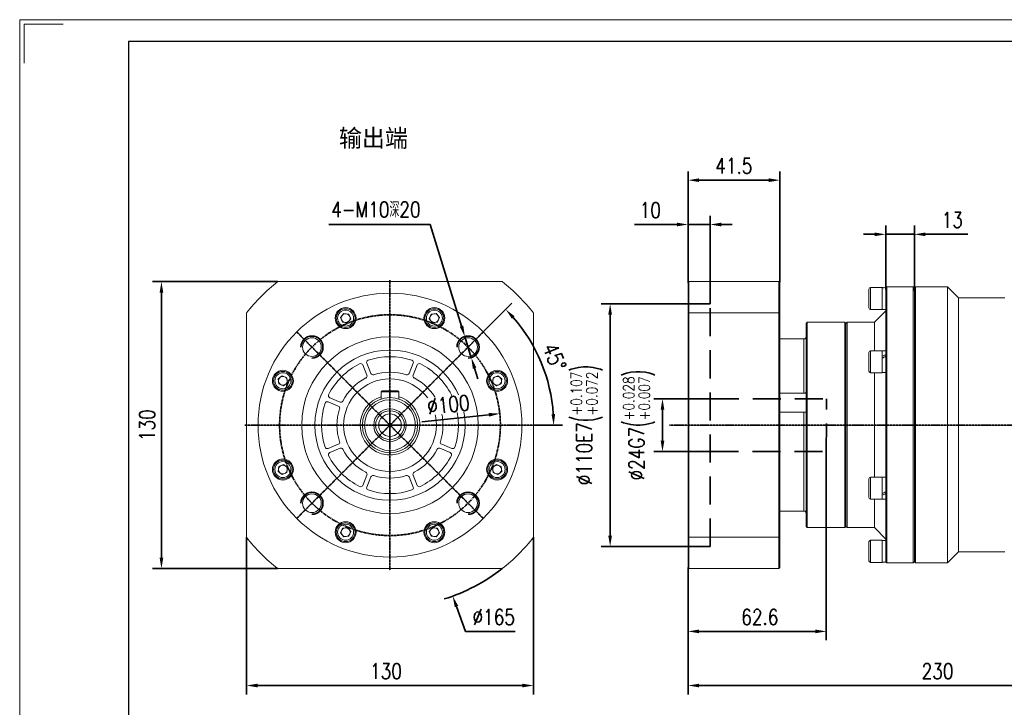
# Model space of a CAD drawing. Header units: millimetres. Extents: x 8091 to 8920, y -561 to 25.
# Tile 4 of 5: x 8091 to 8537, y -286 to 25. Entities that reach past the tile are written whole.
import ezdxf

# ---------------------------------------------------------------- set-up
doc = ezdxf.new("R2010")
doc.units = ezdxf.units.MM
doc.set_wipeout_variables(frame=1)
doc.header["$PDSIZE"] = -5
doc.linetypes.add('CENTER', pattern=[0.6, 0.375, -0.075, 0.075, -0.075])
doc.linetypes.add('DASHED', pattern=[19.05, 12.7, -6.35])
doc.layers.get('0').update_dxf_attribs({"lineweight": 18})
doc.layers.get('Defpoints').update_dxf_attribs({"lineweight": 18})
for name, color, linetype, lineweight in [('1轮廓实线层', 7, 'Continuous', 70), ('2细线层', 4, 'Continuous', 35), ('3中心线层', 1, 'CENTER', 35), ('4虚线层', 6, 'DASHED', 35), ('6文字层', 3, 'Continuous', 35), ('7标注层', 4, 'Continuous', 35), ('SLD-0', 7, 'Continuous', 18)]:
    doc.layers.add(name, color=color, linetype=linetype, lineweight=lineweight)
doc.styles.add('TH_GBDIM', font='romans.shx', dxfattribs={"width": 0.8, "bigfont": 'gbcbig.shx'})
doc.dimstyles.new('TH_GBDIM', dxfattribs={"dimscale": 2, "dimtxt": 3.5, "dimasz": 2.5, "dimexe": 2, "dimexo": 0, "dimgap": 1.5, "dimtad": 1, "dimdec": 1, "dimdsep": 46, "dimtxsty": 'TH_GBDIM', "dimcen": 2.5, "dimclrd": 130, "dimclre": 130, "dimclrt": 3, "dimadec": 0, "dimazin": 2, "dimtfac": 0.714286, "dimtdec": 1, "dimtmove": 0, "dimatfit": 3, "dimfxl": 1, "dimtzin": 0, "dimlwd": -1, "dimlwe": -1, "dimarcsym": 0})

# ---------------------------------------------------------------- blocks, each defined once
blk = doc.blocks.new('*D20')
at = {"layer": '7标注层', "color": 130}
for p, q in [((8231.32, -67.54), (8277.19, -67.54)), ((8277.19, -67.54), (8291.37, -113.52)), ((8295.79, -127.86), (8292.85, -118.3)), ((8297.27, -132.64), (8298.74, -137.41))]:
    blk.add_line(p, q, dxfattribs=at)
at = {"layer": '7标注层', "color": 130, "lineweight": 30}
for points in [[(8290.58, -113.77), (8292.17, -113.28), (8292.85, -118.3)], [(8298.06, -132.39), (8296.47, -132.88), (8295.79, -127.86)]]:
    blk.add_solid(points, dxfattribs=at)
at = {"layer": 'Defpoints', "color": 0, "lineweight": 30}
for p in [(8292.85, -118.3), (8295.79, -127.86)]:
    blk.add_point(p, dxfattribs=at)
at = {"layer": '7标注层', "color": 3, "insert": (8252.56, -60.77), "char_height": 7, "attachment_point": 5, "style": 'TH_GBDIM'}
blk.add_mtext('{4-M10深20}{}{}', dxfattribs=at)
blk = doc.blocks.new('*U10')
at = {"layer": '3中心线层'}
blk.add_line((-21.12, -21.12), (21.12, 21.12), dxfattribs=at)
blk = doc.blocks.new('*U9')
at = {"layer": '1轮廓实线层', "color": 0, "linetype": 'ByBlock', "lineweight": -2, "transparency": 16777216}
for p, rotation in [((55.93, 768.72), 90), ((55.93, 726.47), 180), ((98.18, 726.47), 270)]:
    blk.add_blockref('*U10', p, dxfattribs=dict(at, rotation=rotation))
blk.add_blockref('*U10', (98.18, 768.72), dxfattribs=at)
blk = doc.blocks.new('*D21')
at = {"layer": '7标注层', "color": 130}
for p, q in [((8301.21, -116.19), (8314.21, -103.19)), ((8324.71, -158.43), (8337.09, -158.43))]:
    blk.add_line(p, q, dxfattribs=at)
blk.add_arc((8258.96, -158.43), 74.13, 3.8654, 41.1346, dxfattribs=at)
at = {"layer": '7标注层', "color": 130, "lineweight": 30}
for points in [[(8315.4, -109.1), (8314.19, -110.24), (8311.38, -106.02)], [(8332.09, -153.47), (8333.76, -153.41), (8333.09, -158.43)]]:
    blk.add_solid(points, dxfattribs=at)
at = {"layer": 'Defpoints', "color": 0, "lineweight": 30}
for p in [(8301.21, -116.19), (8330.57, -139.25), (8193.21, -158.43), (8258.96, -158.43), (8324.71, -158.43)]:
    blk.add_point(p, dxfattribs=at)
at = {"layer": '7标注层', "color": 3, "insert": (8333.46, -127.58), "char_height": 7, "attachment_point": 5, "rotation": 292.5, "style": 'TH_GBDIM'}
blk.add_mtext('45%%d', dxfattribs=at)
blk = doc.blocks.new('*D22')
at = {"layer": '7标注层', "color": 130}
for p, q in [((8193.96, -209.24), (8193.96, -280.38)), ((8323.96, -209.24), (8323.96, -280.38)), ((8198.96, -276.38), (8318.96, -276.38))]:
    blk.add_line(p, q, dxfattribs=at)
at = {"layer": '7标注层', "color": 130, "lineweight": 30}
for points in [[(8198.96, -275.55), (8198.96, -277.21), (8193.96, -276.38)], [(8318.96, -277.21), (8318.96, -275.55), (8323.96, -276.38)]]:
    blk.add_solid(points, dxfattribs=at)
at = {"layer": 'Defpoints', "color": 0, "lineweight": 30}
for p in [(8193.96, -209.24), (8323.96, -209.24), (8323.96, -276.38)]:
    blk.add_point(p, dxfattribs=at)
at = {"layer": '7标注层', "color": 3, "insert": (8257.14, -269.88), "char_height": 7, "attachment_point": 5, "style": 'TH_GBDIM'}
blk.add_mtext('130', dxfattribs=at)
blk = doc.blocks.new('*D23')
at = {"layer": '7标注层', "color": 130}
for p, q in [((8208.16, -93.43), (8151.46, -93.43)), ((8155.46, -218.43), (8155.46, -98.43)), ((8208.16, -223.43), (8151.46, -223.43))]:
    blk.add_line(p, q, dxfattribs=at)
at = {"layer": '7标注层', "color": 130, "lineweight": 30}
for points in [[(8156.29, -98.43), (8154.62, -98.43), (8155.46, -93.43)], [(8154.62, -218.43), (8156.29, -218.43), (8155.46, -223.43)]]:
    blk.add_solid(points, dxfattribs=at)
at = {"layer": 'Defpoints', "color": 0, "lineweight": 30}
for p in [(8155.46, -93.43), (8208.16, -93.43), (8208.16, -223.43)]:
    blk.add_point(p, dxfattribs=at)
at = {"layer": '7标注层', "color": 3, "insert": (8148.96, -158.43), "char_height": 7, "attachment_point": 5, "rotation": 90, "style": 'TH_GBDIM'}
blk.add_mtext('130', dxfattribs=at)
blk = doc.blocks.new('*D24')
at = {"layer": '7标注层', "color": 130}
for p, q in [((8393.97, -103.43), (8354.67, -103.43)), ((8358.67, -108.43), (8358.67, -208.43)), ((8393.97, -213.43), (8354.67, -213.43))]:
    blk.add_line(p, q, dxfattribs=at)
at = {"layer": '7标注层', "color": 130, "lineweight": 30}
for points in [[(8359.5, -108.43), (8357.83, -108.43), (8358.67, -103.43)], [(8357.83, -208.43), (8359.5, -208.43), (8358.67, -213.43)]]:
    blk.add_solid(points, dxfattribs=at)
at = {"layer": 'Defpoints', "color": 0, "lineweight": 30}
for p in [(8393.97, -103.43), (8358.67, -213.43), (8393.97, -213.43)]:
    blk.add_point(p, dxfattribs=at)
at = {"layer": '7标注层', "color": 3, "insert": (8348.07, -158.43), "char_height": 7, "attachment_point": 5, "rotation": 90, "style": 'TH_GBDIM'}
blk.add_mtext('{\\A1;{%%c110}{}{E7\\H0.7143x;{\\H2x;\\W0.5;(}\\S+0.107^ +0.072;{\\H2x;\\W0.5;)}}}', dxfattribs=at)
blk = doc.blocks.new('*D25')
at = {"layer": '7标注层', "color": 130}
for p, q in [((8404.22, -146.46), (8378.39, -146.46)), ((8382.39, -151.46), (8382.39, -165.43)), ((8404.05, -170.43), (8378.39, -170.43))]:
    blk.add_line(p, q, dxfattribs=at)
at = {"layer": '7标注层', "color": 130, "lineweight": 30}
for points in [[(8383.23, -151.46), (8381.56, -151.46), (8382.39, -146.46)], [(8381.56, -165.43), (8383.23, -165.43), (8382.39, -170.43)]]:
    blk.add_solid(points, dxfattribs=at)
at = {"layer": 'Defpoints', "color": 0, "lineweight": 30}
for p in [(8404.22, -146.46), (8382.39, -170.43), (8404.05, -170.43)]:
    blk.add_point(p, dxfattribs=at)
at = {"layer": '7标注层', "color": 3, "insert": (8371.79, -158.43), "char_height": 7, "attachment_point": 5, "rotation": 90, "style": 'TH_GBDIM'}
blk.add_mtext('{\\A1;{%%c24}{}{G7\\H0.7143x;{\\H2x;\\W0.5;(}\\S+0.028^ +0.007;{\\H2x;\\W0.5;)}}}', dxfattribs=at)
blk = doc.blocks.new('*D26')
at = {"layer": '7标注层', "color": 130}
for p, q in [((8456.55, -170.43), (8456.55, -255.85)), ((8393.97, -222.93), (8393.97, -255.85)), ((8451.55, -251.85), (8398.97, -251.85))]:
    blk.add_line(p, q, dxfattribs=at)
at = {"layer": '7标注层', "color": 130, "lineweight": 30}
for points in [[(8398.97, -251.02), (8398.97, -252.69), (8393.97, -251.85)], [(8451.55, -252.69), (8451.55, -251.02), (8456.55, -251.85)]]:
    blk.add_solid(points, dxfattribs=at)
at = {"layer": 'Defpoints', "color": 0, "lineweight": 30}
for p in [(8456.55, -170.43), (8393.97, -222.93), (8393.97, -251.85)]:
    blk.add_point(p, dxfattribs=at)
at = {"layer": '7标注层', "color": 3, "insert": (8426.47, -245.35), "char_height": 7, "attachment_point": 5, "style": 'TH_GBDIM'}
blk.add_mtext('62.6', dxfattribs=at)
blk = doc.blocks.new('*D27')
at = {"layer": '7标注层', "color": 130}
for p, q in [((8393.97, -93.93), (8393.97, -63.54)), ((8403.97, -103.43), (8403.97, -63.54)), ((8388.97, -67.54), (8369.71, -67.54)), ((8403.97, -67.54), (8393.97, -67.54)), ((8408.97, -67.54), (8413.97, -67.54))]:
    blk.add_line(p, q, dxfattribs=at)
at = {"layer": '7标注层', "color": 130, "lineweight": 30}
for points in [[(8388.97, -68.37), (8388.97, -66.71), (8393.97, -67.54)], [(8408.97, -66.71), (8408.97, -68.37), (8403.97, -67.54)]]:
    blk.add_solid(points, dxfattribs=at)
at = {"layer": 'Defpoints', "color": 0, "lineweight": 30}
for p in [(8393.97, -67.54), (8393.97, -93.93), (8403.97, -103.43)]:
    blk.add_point(p, dxfattribs=at)
at = {"layer": '7标注层', "color": 3, "insert": (8376.84, -61.04), "char_height": 7, "attachment_point": 5, "style": 'TH_GBDIM'}
blk.add_mtext('10', dxfattribs=at)
blk = doc.blocks.new('*D36')
at = {"layer": '7标注层', "color": 130}
for p, q in [((8623.97, -169.83), (8623.97, -280.38)), ((8393.97, -222.93), (8393.97, -280.38)), ((8398.97, -276.38), (8618.97, -276.38))]:
    blk.add_line(p, q, dxfattribs=at)
at = {"layer": '7标注层', "color": 130, "lineweight": 30}
for points in [[(8398.97, -275.55), (8398.97, -277.21), (8393.97, -276.38)], [(8618.97, -277.21), (8618.97, -275.55), (8623.97, -276.38)]]:
    blk.add_solid(points, dxfattribs=at)
at = {"layer": 'Defpoints', "color": 0, "lineweight": 30}
for p in [(8623.97, -169.83), (8393.97, -222.93), (8623.97, -276.38)]:
    blk.add_point(p, dxfattribs=at)
at = {"layer": '7标注层', "color": 3, "insert": (8506.97, -269.88), "char_height": 7, "attachment_point": 5, "style": 'TH_GBDIM'}
blk.add_mtext('230', dxfattribs=at)
blk = doc.blocks.new('*D37')
at = {"layer": '7标注层', "color": 130}
for p, q in [((8258.96, -163.43), (8258.96, -153.43)), ((8253.96, -158.43), (8263.96, -158.43)), ((8289.09, -240.59), (8293.22, -251.85)), ((8315.68, -251.85), (8293.22, -251.85))]:
    blk.add_line(p, q, dxfattribs=at)
blk.add_arc((8258.96, -158.43), 82.5, 287.3577, 308.0123, dxfattribs=at)
at = {"layer": '7标注层', "color": 130, "lineweight": 30}
blk.add_solid([(8289.87, -240.3), (8288.3, -240.87), (8287.37, -235.89)], dxfattribs=at)
at = {"layer": 'Defpoints', "color": 0, "lineweight": 30}
for p in [(8230.56, -80.98), (8287.37, -235.89)]:
    blk.add_point(p, dxfattribs=at)
at = {"layer": '7标注层', "color": 3, "insert": (8305.95, -245.35), "char_height": 7, "attachment_point": 5, "style": 'TH_GBDIM'}
blk.add_mtext('{∅165}{}{}', dxfattribs=at)
blk = doc.blocks.new('*D38')
at = {"layer": '7标注层', "color": 130}
for p, q in [((8483.47, -97), (8483.47, -67.99)), ((8496.47, -97.66), (8496.47, -67.99)), ((8478.47, -71.99), (8473.47, -71.99)), ((8483.47, -71.99), (8496.47, -71.99)), ((8501.47, -71.99), (8520.74, -71.99))]:
    blk.add_line(p, q, dxfattribs=at)
at = {"layer": '7标注层', "color": 130, "lineweight": 30}
for points in [[(8478.47, -72.82), (8478.47, -71.16), (8483.47, -71.99)], [(8501.47, -71.16), (8501.47, -72.82), (8496.47, -71.99)]]:
    blk.add_solid(points, dxfattribs=at)
at = {"layer": 'Defpoints', "color": 0, "lineweight": 30}
for p in [(8496.47, -71.99), (8483.47, -97), (8496.47, -97.66)]:
    blk.add_point(p, dxfattribs=at)
at = {"layer": '7标注层', "color": 3, "insert": (8513.61, -65.49), "char_height": 7, "attachment_point": 5, "style": 'TH_GBDIM'}
blk.add_mtext('13', dxfattribs=at)
blk = doc.blocks.new('*D39')
at = {"layer": '7标注层', "color": 130}
for p, q in [((8393.97, -85.47), (8393.97, -43.47)), ((8435.47, -93.73), (8435.47, -43.47)), ((8398.97, -47.47), (8430.47, -47.47))]:
    blk.add_line(p, q, dxfattribs=at)
at = {"layer": '7标注层', "color": 130, "lineweight": 30}
for points in [[(8398.97, -46.63), (8398.97, -48.3), (8393.97, -47.47)], [(8430.47, -48.3), (8430.47, -46.63), (8435.47, -47.47)]]:
    blk.add_solid(points, dxfattribs=at)
at = {"layer": 'Defpoints', "color": 0, "lineweight": 30}
for p in [(8435.47, -47.47), (8393.97, -85.47), (8435.47, -93.73)]:
    blk.add_point(p, dxfattribs=at)
at = {"layer": '7标注层', "color": 3, "insert": (8414.72, -40.97), "char_height": 7, "attachment_point": 5, "style": 'TH_GBDIM'}
blk.add_mtext('41.5', dxfattribs=at)
blk = doc.blocks.new('*D40')
at = {"layer": '7标注层', "color": 130}
blk.add_line((8273.42, -156.92), (8303.72, -153.74), dxfattribs=at)
at = {"layer": '7标注层', "color": 130, "lineweight": 30}
blk.add_solid([(8303.81, -154.57), (8303.63, -152.91), (8308.69, -153.22)], dxfattribs=at)
at = {"layer": 'Defpoints', "color": 0, "lineweight": 30}
for p in [(8308.69, -153.22), (8209.24, -163.65)]:
    blk.add_point(p, dxfattribs=at)
at = {"layer": '7标注层', "color": 3, "insert": (8285.41, -149.13), "char_height": 7, "attachment_point": 5, "rotation": 5.9848, "style": 'TH_GBDIM'}
blk.add_mtext('∅100', dxfattribs=at)

msp = doc.modelspace()

# ---------------------------------------------------------------- linework, layer by layer
at = {"color": 7, "linetype": 'Continuous', "lineweight": 15}
for p, q in [((8208.16, -93.43), (8309.77, -93.43)), ((8393.97, -93.73), (8394.37, -93.33)), ((8394.37, -93.33), (8394.37, -107.53)), ((8435.07, -93.33), (8394.37, -93.33)), ((8435.07, -107.53), (8435.07, -93.33)), ((8435.47, -93.73), (8435.07, -93.33)), ((8393.97, -107.67), (8393.97, -93.73)), ((8435.47, -93.73), (8435.47, -107.67)), ((8475.87, -105.33), (8475.87, -96.83)), ((8481.87, -96.08), (8476.62, -96.08)), ((8481.87, -96.08), (8481.87, -106.08)), ((8483.97, -95.83), (8483.47, -96.33)), ((8483.47, -96.14), (8483.47, -96.33)), ((8483.47, -126.12), (8483.47, -96.35)), ((8495.97, -95.83), (8483.97, -95.83)), ((8483.97, -95.83), (8483.97, -220.83)), ((8496.47, -96.33), (8495.97, -95.83)), ((8495.97, -158.33), (8495.97, -95.83)), ((8496.97, -95.83), (8496.47, -96.33)), ((8496.47, -96.33), (8496.47, -158.33)), ((8496.47, -220.33), (8496.47, -96.33)), ((8511.47, -95.83), (8496.97, -95.83)), ((8496.97, -95.83), (8496.97, -220.83)), ((8516.47, -100.83), (8511.47, -95.83)), ((8511.47, -95.83), (8511.47, -220.83)), ((8537.47, -100.83), (8516.47, -100.83)), ((8516.47, -100.83), (8516.47, -215.83)), ((8476.62, -106.08), (8481.87, -106.08)), ((8483.47, -106.58), (8478.47, -111.83)), ((8481.87, -106.02), (8483.47, -106.02)), ((8193.96, -209.24), (8193.96, -107.63)), ((8236.58, -109.63), (8237.99, -107.8)), ((8237.47, -111.76), (8236.58, -109.63)), ((8237.99, -107.8), (8240.28, -108.1)), ((8241.16, -110.23), (8239.76, -112.06)), ((8240.28, -108.1), (8241.16, -110.23)), ((8276.77, -110.23), (8277.65, -108.1)), ((8278.17, -112.07), (8276.77, -110.23)), ((8277.65, -108.1), (8279.94, -107.8)), ((8279.94, -107.8), (8281.34, -109.63)), ((8281.34, -109.63), (8280.46, -111.76)), ((8323.96, -107.63), (8323.96, -209.24)), ((8393.97, -107.67), (8394.37, -107.53)), ((8393.97, -209), (8393.97, -107.67)), ((8435.07, -107.53), (8394.37, -107.53)), ((8394.37, -107.53), (8394.37, -209.14)), ((8435.07, -107.53), (8435.47, -107.67)), ((8435.07, -209.14), (8435.07, -107.53)), ((8435.47, -107.67), (8435.47, -209)), ((8239.76, -112.06), (8237.47, -111.76)), ((8280.46, -111.76), (8278.17, -112.07)), ((8447.97, -111.83), (8447.47, -112.33)), ((8447.47, -204.33), (8447.47, -112.33)), ((8464.97, -111.83), (8447.97, -111.83)), ((8447.97, -111.83), (8447.97, -204.83)), ((8465.47, -112.33), (8464.97, -111.83)), ((8464.97, -158.33), (8464.97, -111.83)), ((8465.97, -111.83), (8465.47, -112.33)), ((8465.47, -204.33), (8465.47, -112.33)), ((8465.47, -112.33), (8465.47, -158.33)), ((8478.47, -111.83), (8465.97, -111.83)), ((8465.97, -111.83), (8465.97, -204.83)), ((8478.47, -111.83), (8478.47, -124.71)), ((8446.47, -119.33), (8435.47, -119.33)), ((8446.47, -143.97), (8446.47, -119.33)), ((8481.87, -124.71), (8476.62, -124.71)), ((8481.87, -124.71), (8481.87, -134.71)), ((8483.47, -124.77), (8481.87, -124.77)), ((8475.87, -133.96), (8475.87, -125.46)), ((8483.47, -126.12), (8483.47, -126.48)), ((8483.47, -127.3), (8483.47, -126.48)), ((8483.47, -126.48), (8483.47, -126.54)), ((8483.47, -127.24), (8483.47, -128.57)), ((8483.47, -188.1), (8483.47, -128.57)), ((8248.5, -135.79), (8246.59, -131.16)), ((8248.43, -130.4), (8250.35, -135.03)), ((8267.58, -135.03), (8269.5, -130.4)), ((8271.34, -131.16), (8269.42, -135.79)), ((8208.33, -137.46), (8210.16, -136.05)), ((8208.63, -139.75), (8208.33, -137.46)), ((8210.16, -136.05), (8212.29, -136.94)), ((8212.29, -136.94), (8212.6, -139.23)), ((8305.34, -139.23), (8305.63, -136.94)), ((8305.63, -136.94), (8307.77, -136.05)), ((8307.77, -136.05), (8309.6, -137.46)), ((8309.6, -137.46), (8309.3, -139.75)), ((8476.62, -134.71), (8481.87, -134.71)), ((8478.47, -134.71), (8478.47, -181.96)), ((8481.87, -134.65), (8483.47, -134.65)), ((8210.76, -140.63), (8208.63, -139.75)), ((8212.6, -139.23), (8210.76, -140.63)), ((8307.17, -140.63), (8305.34, -139.23)), ((8309.3, -139.75), (8307.17, -140.63)), ((8231.69, -146.06), (8236.32, -147.97)), ((8254.96, -143.33), (8255.36, -142.93)), ((8262.96, -143.33), (8254.96, -143.33)), ((8254.96, -146.59), (8254.96, -143.33)), ((8255.36, -142.93), (8262.56, -142.93)), ((8262.96, -143.33), (8262.56, -142.93)), ((8262.96, -146.59), (8262.96, -143.33)), ((8281.6, -147.97), (8286.24, -146.06)), ((8435.47, -143.97), (8446.47, -143.97)), ((8235.56, -149.82), (8230.93, -147.9)), ((8287, -147.9), (8282.37, -149.82)), ((8446.47, -152.51), (8435.47, -152.51)), ((8446.47, -197.34), (8446.47, -152.51)), ((8464.97, -204.83), (8464.97, -158.33)), ((8465.47, -158.33), (8465.47, -204.33)), ((8495.97, -220.83), (8495.97, -158.33)), ((8496.47, -158.33), (8496.47, -220.33)), ((8230.93, -168.97), (8235.56, -167.05)), ((8236.32, -168.89), (8231.69, -170.81)), ((8286.24, -170.81), (8281.6, -168.89)), ((8282.37, -167.05), (8287, -168.97)), ((8208.33, -179.41), (8208.63, -177.12)), ((8208.63, -177.12), (8210.76, -176.24)), ((8210.76, -176.24), (8212.59, -177.64)), ((8212.59, -177.64), (8212.29, -179.93)), ((8305.33, -177.64), (8307.16, -176.24)), ((8305.64, -179.93), (8305.33, -177.64)), ((8307.16, -176.24), (8309.3, -177.12)), ((8309.3, -177.12), (8309.6, -179.41)), ((8210.16, -180.82), (8208.33, -179.41)), ((8212.29, -179.93), (8210.16, -180.82)), ((8246.59, -185.71), (8248.5, -181.07)), ((8250.35, -181.84), (8248.43, -186.47)), ((8269.5, -186.47), (8267.58, -181.84)), ((8269.42, -181.07), (8271.34, -185.71)), ((8307.77, -180.81), (8305.64, -179.93)), ((8309.6, -179.41), (8307.77, -180.81)), ((8475.87, -183.28), (8475.87, -182.71)), ((8481.87, -181.96), (8476.62, -181.96)), ((8481.87, -181.96), (8481.87, -182.63)), ((8483.47, -182.02), (8481.87, -182.02)), ((8481.87, -182.63), (8481.87, -191.96)), ((8475.87, -191.21), (8475.87, -183.28)), ((8483.47, -188.1), (8483.47, -188.59)), ((8483.47, -189.36), (8483.47, -188.63)), ((8483.47, -189.43), (8483.47, -189.33)), ((8483.47, -189.43), (8483.47, -190.55)), ((8483.47, -220.32), (8483.47, -190.55)), ((8476.62, -191.96), (8481.87, -191.96)), ((8478.47, -191.96), (8478.47, -204.83)), ((8481.87, -191.9), (8483.47, -191.9)), ((8435.47, -197.34), (8446.47, -197.34)), ((8236.58, -207.24), (8237.47, -205.11)), ((8237.47, -205.11), (8239.76, -204.8)), ((8239.76, -204.8), (8241.16, -206.63)), ((8276.77, -206.64), (8278.17, -204.81)), ((8278.17, -204.81), (8280.46, -205.1)), ((8280.46, -205.1), (8281.35, -207.24)), ((8447.47, -204.33), (8447.97, -204.83)), ((8447.97, -204.83), (8464.97, -204.83)), ((8464.97, -204.83), (8465.47, -204.33)), ((8465.47, -204.33), (8465.97, -204.83)), ((8465.97, -204.83), (8478.47, -204.83)), ((8478.47, -204.83), (8483.47, -210.08)), ((8237.99, -209.07), (8236.58, -207.24)), ((8240.28, -208.77), (8237.99, -209.07)), ((8241.16, -206.63), (8240.28, -208.77)), ((8277.65, -208.77), (8276.77, -206.64)), ((8279.94, -209.07), (8277.65, -208.77)), ((8281.35, -207.24), (8279.94, -209.07)), ((8393.97, -209), (8394.37, -209.14)), ((8393.97, -222.93), (8393.97, -209)), ((8435.07, -209.14), (8394.37, -209.14)), ((8394.37, -209.14), (8394.37, -223.33)), ((8435.07, -209.14), (8435.47, -209)), ((8435.07, -223.33), (8435.07, -209.14)), ((8435.47, -209), (8435.47, -222.93)), ((8475.87, -215.58), (8475.87, -211.33)), ((8481.87, -210.58), (8476.62, -210.58)), ((8481.87, -210.58), (8481.87, -215.58)), ((8483.47, -210.64), (8481.87, -210.64)), ((8475.87, -219.83), (8475.87, -215.58)), ((8481.87, -215.58), (8481.87, -220.58)), ((8511.47, -220.83), (8516.47, -215.83)), ((8516.47, -215.83), (8537.47, -215.83)), ((8394.37, -223.33), (8393.97, -222.93)), ((8435.07, -223.33), (8435.47, -222.93)), ((8476.62, -220.58), (8481.87, -220.58)), ((8483.47, -220.32), (8483.47, -220.44)), ((8483.47, -220.33), (8483.97, -220.83)), ((8483.47, -220.52), (8483.47, -220.44)), ((8483.97, -220.83), (8495.97, -220.83)), ((8495.97, -220.83), (8496.47, -220.33)), ((8496.47, -220.33), (8496.97, -220.83)), ((8496.97, -220.83), (8511.47, -220.83)), ((8309.77, -223.43), (8208.16, -223.43)), ((8435.07, -223.33), (8394.37, -223.33))]:
    msp.add_line(p, q, dxfattribs=at)
at = {"color": 8, "linetype": 'Continuous', "lineweight": 15}
for p, q in [((8476.62, -96.08), (8476.62, -106.08)), ((8476.62, -124.71), (8476.62, -134.71)), ((8476.62, -181.96), (8476.62, -182.63)), ((8476.62, -182.63), (8476.62, -191.96)), ((8476.62, -210.58), (8476.62, -215.58)), ((8476.62, -215.58), (8476.62, -220.58))]:
    msp.add_line(p, q, dxfattribs=at)
at = {"color": 7, "linetype": 'Continuous', "lineweight": 15}
for centre, radius in [((8258.96, -158.43), 59.75), ((8238.87, -109.93), 4.75), ((8238.87, -109.93), 4.25), ((8238.87, -109.93), 3.62), ((8279.06, -109.93), 4.75), ((8279.06, -109.93), 4.25), ((8279.06, -109.93), 3.62), ((8258.96, -158.43), 40), ((8223.61, -123.08), 4.25), ((8294.32, -123.08), 4.25), ((8258.96, -158.43), 34), ((8210.46, -138.34), 4.75), ((8307.47, -138.34), 4.75), ((8210.46, -138.34), 4.25), ((8210.46, -138.34), 3.63), ((8258.96, -158.43), 21), ((8307.47, -138.34), 4.25), ((8307.47, -138.34), 3.62), ((8258.96, -158.43), 12.5), ((8258.96, -158.43), 11.5), ((8258.96, -158.43), 7.37), ((8258.96, -158.43), 6.5), ((8258.96, -158.43), 5.1), ((8210.46, -178.53), 4.75), ((8307.47, -178.53), 4.75), ((8210.46, -178.53), 4.25), ((8210.46, -178.53), 3.63), ((8307.47, -178.53), 4.25), ((8307.47, -178.53), 3.63), ((8223.61, -193.79), 4.25), ((8294.32, -193.79), 4.25), ((8238.87, -206.94), 4.75), ((8238.87, -206.94), 4.25), ((8238.87, -206.94), 3.62), ((8279.06, -206.94), 4.75), ((8279.06, -206.94), 4.25), ((8279.06, -206.94), 3.62)]:
    msp.add_circle(centre, radius, dxfattribs=at)
for centre, radius, start, end in [((8258.96, -158.43), 82.5, 128.0123, 141.9877), ((8258.96, -158.43), 82.5, 38.0123, 51.9877), ((8476.62, -96.83), 0.75, 90, 180), ((8476.62, -105.33), 0.75, 180, 270), ((8238.87, -109.93), 2, 142.5517, 202.5517), ((8238.87, -109.93), 2, 202.5517, 262.5517), ((8238.87, -109.93), 2, 82.5517, 142.5517), ((8238.87, -109.93), 2, 262.5517, 322.5517), ((8238.87, -109.93), 2, 22.5517, 82.5517), ((8238.87, -109.93), 2, 322.5517, 22.5517), ((8279.06, -109.93), 2, 157.5517, 217.5517), ((8279.06, -109.93), 2, 97.5517, 157.5517), ((8279.06, -109.93), 2, 217.5517, 277.5517), ((8279.06, -109.93), 2, 37.5517, 97.5517), ((8279.06, -109.93), 2, 277.5517, 337.5517), ((8279.06, -109.93), 2, 337.5517, 37.5517), ((8258.96, -158.43), 34, 90, 180), ((8258.96, -158.43), 34, 0, 90), ((8476.62, -125.46), 0.75, 90, 180), ((8249.36, -130.01), 1, 108.6774, 202.5), ((8258.96, -158.43), 31, 71.3226, 108.6774), ((8268.57, -130.01), 1, 337.5, 71.3226), ((8258.96, -158.43), 31, 116.3226, 153.6774), ((8245.66, -131.55), 1, 22.5, 116.3226), ((8272.27, -131.55), 1, 63.6774, 157.5), ((8258.96, -158.43), 31, 26.3226, 63.6774), ((8210.46, -138.34), 2, 127.5517, 187.5517), ((8210.46, -138.34), 2, 67.5517, 127.5517), ((8210.46, -138.34), 2, 7.5517, 67.5517), ((8210.46, -138.34), 2, 307.5517, 7.5517), ((8258.96, -158.43), 24, 117.0886, 152.9114), ((8247.58, -136.18), 1, 297.0886, 22.5), ((8251.28, -134.65), 1, 202.5, 287.9114), ((8258.96, -158.43), 24, 72.0886, 107.9114), ((8266.65, -134.65), 1, 252.0886, 337.5), ((8270.35, -136.18), 1, 157.5, 242.9114), ((8258.96, -158.43), 24, 27.0886, 62.9114), ((8307.47, -138.34), 2, 172.5517, 232.5517), ((8307.47, -138.34), 2, 112.5517, 172.5517), ((8307.47, -138.34), 2, 52.5517, 112.5517), ((8307.47, -138.34), 2, 352.5517, 52.5517), ((8476.62, -133.96), 0.75, 180, 270), ((8210.46, -138.34), 2, 187.5517, 247.5517), ((8210.46, -138.34), 2, 247.5517, 307.5517), ((8307.47, -138.34), 2, 232.5517, 292.5517), ((8307.47, -138.34), 2, 292.5517, 352.5517), ((8232.08, -145.13), 1, 153.6774, 247.5), ((8285.85, -145.13), 1, 292.5, 26.3226), ((8258.96, -158.43), 31, 161.3226, 198.6774), ((8230.54, -148.83), 1, 67.5, 161.3226), ((8258.96, -158.43), 24, 162.0886, 197.9114), ((8235.18, -150.75), 1, 342.0886, 67.5), ((8236.71, -147.05), 1, 247.5, 332.9114), ((8281.22, -147.05), 1, 207.0886, 292.5), ((8282.75, -150.75), 1, 112.5, 197.9114), ((8258.96, -158.43), 24, 342.0886, 17.9114), ((8287.38, -148.83), 1, 18.6774, 112.5), ((8258.96, -158.43), 31, 341.3226, 18.6774), ((8230.54, -168.04), 1, 198.6774, 292.5), ((8235.18, -166.12), 1, 292.5, 17.9114), ((8236.71, -169.82), 1, 27.0886, 112.5), ((8258.96, -158.43), 24, 207.0886, 242.9114), ((8258.96, -158.43), 24, 297.0886, 332.9114), ((8281.22, -169.82), 1, 67.5, 152.9114), ((8282.75, -166.12), 1, 162.0886, 247.5), ((8287.38, -168.04), 1, 247.5, 341.3226), ((8232.08, -171.74), 1, 112.5, 206.3226), ((8258.96, -158.43), 31, 206.3226, 243.6774), ((8258.96, -158.43), 31, 296.3226, 333.6774), ((8285.85, -171.74), 1, 333.6774, 67.5), ((8210.46, -178.53), 2, 172.5517, 232.5517), ((8210.46, -178.53), 2, 112.5517, 172.5517), ((8210.46, -178.53), 2, 52.5517, 112.5517), ((8210.46, -178.53), 2, 352.5517, 52.5517), ((8307.47, -178.53), 2, 127.5517, 187.5517), ((8307.47, -178.53), 2, 67.5517, 127.5517), ((8307.47, -178.53), 2, 7.5517, 67.5517), ((8307.47, -178.53), 2, 307.5517, 7.5517), ((8210.46, -178.53), 2, 232.5517, 292.5517), ((8210.46, -178.53), 2, 292.5517, 352.5517), ((8247.58, -180.69), 1, 337.5, 62.9114), ((8251.28, -182.22), 1, 72.0886, 157.5), ((8258.96, -158.43), 24, 252.0886, 287.9114), ((8266.65, -182.22), 1, 22.5, 107.9114), ((8270.35, -180.69), 1, 117.0886, 202.5), ((8307.47, -178.53), 2, 187.5517, 247.5517), ((8307.47, -178.53), 2, 247.5517, 307.5517), ((8476.62, -182.71), 0.75, 90, 180), ((8245.66, -185.32), 1, 243.6774, 337.5), ((8249.36, -186.85), 1, 157.5, 251.3226), ((8268.57, -186.85), 1, 288.6774, 22.5), ((8272.27, -185.32), 1, 202.5, 296.3226), ((8258.96, -158.43), 31, 251.3226, 288.6774), ((8476.62, -191.21), 0.75, 180, 270), ((8238.87, -206.94), 2, 97.5517, 157.5517), ((8238.87, -206.94), 2, 37.5517, 97.5517), ((8279.06, -206.94), 2, 82.5517, 142.5517), ((8279.06, -206.94), 2, 22.5517, 82.5517), ((8258.96, -158.43), 82.5, 218.0123, 231.9877), ((8238.87, -206.94), 2, 157.5517, 217.5517), ((8238.87, -206.94), 2, 217.5517, 277.5517), ((8238.87, -206.94), 2, 277.5517, 337.5517), ((8238.87, -206.94), 2, 337.5517, 37.5517), ((8279.06, -206.94), 2, 142.5517, 202.5517), ((8279.06, -206.94), 2, 202.5517, 262.5517), ((8279.06, -206.94), 2, 262.5517, 322.5517), ((8279.06, -206.94), 2, 322.5517, 22.5517), ((8258.96, -158.43), 82.5, 308.0123, 321.9877), ((8476.62, -211.33), 0.75, 90, 180), ((8476.62, -219.83), 0.75, 180, 270)]:
    msp.add_arc(centre, radius, start, end, dxfattribs=at)
at = {"color": 8, "linetype": 'Continuous', "lineweight": 15}
for start, end in [(107.2353, 180), (180, 72.7647)]:
    msp.add_arc((8258.96, -158.43), 13.5, start, end, dxfattribs=at)
at = {"color": 7, "linetype": 'Continuous', "lineweight": 15}
for centre, major_axis, ratio, start_param, end_param in [((8481.87, -101.08), (8.56, 0), 0.57735, 1.477162, 1.570796), ((8483.47, -101.08), (8.56, 0), 0.57735, 1.570796, 1.7589), ((8481.87, -129.71), (8.49, 4.55), 0.227735, 1.261411, 1.449514), ((8483.47, -129.71), (8.49, 4.55), 0.227735, 1.449514, 1.637618), ((8481.87, -129.71), (5.74, 3.07), 0.227735, 1.324433, 1.449514), ((8481.87, -186.96), (8.49, 4.55), 0.227735, 4.591107, 4.77921), ((8483.47, -186.96), (8.49, 4.55), 0.227735, 4.403004, 4.591107), ((8483.47, -186.96), (5.74, 3.07), 0.227735, 4.466025, 4.591107), ((8481.87, -215.58), (8.56, 0), 0.57735, 4.712389, 4.900492), ((8483.47, -215.58), (8.56, 0), 0.57735, 4.618754, 4.712389)]:
    msp.add_ellipse(centre, major_axis=major_axis, ratio=ratio, start_param=start_param, end_param=end_param, dxfattribs=at)
for points, knots in [([(8447.47, -118.36), (8447.47, -118.38), (8447.47, -118.5), (8447.42, -118.73), (8447.24, -119.01), (8446.98, -119.22), (8446.71, -119.32), (8446.53, -119.33), (8446.47, -119.33)], [0, 0, 0, 0, 0.032682, 0.242401, 0.454081, 0.670712, 0.887589, 1, 1, 1, 1]), ([(8446.47, -143.97), (8446.58, -143.97), (8446.8, -143.95), (8447.1, -143.86), (8447.33, -143.72), (8447.45, -143.58), (8447.47, -143.49), (8447.47, -143.46)], [0, 0, 0, 0, 0.209035, 0.418027, 0.631427, 0.849138, 1, 1, 1, 1]), ([(8447.35, -152.54), (8447.34, -152.54), (8447.3, -152.54), (8447.11, -152.53), (8446.82, -152.51), (8446.59, -152.51), (8446.47, -152.51)], [0, 0, 0, 0, 0.058586, 0.369069, 0.684466, 1, 1, 1, 1]), ([(8446.47, -197.34), (8446.58, -197.35), (8446.8, -197.37), (8447.1, -197.53), (8447.33, -197.76), (8447.45, -198.04), (8447.47, -198.23), (8447.47, -198.31)], [0, 0, 0, 0, 0.209035, 0.418027, 0.631427, 0.849138, 1, 1, 1, 1])]:
    msp.add_open_spline(points, degree=3, knots=knots, dxfattribs=at)
at = {"layer": '2细线层'}
for centre in [(8223.61, -123.08), (8294.32, -123.08), (8223.61, -193.79), (8294.32, -193.79)]:
    msp.add_arc(centre, 5, 270, 180, dxfattribs=at)
at = {"layer": '3中心线层'}
for p, q in [((8258.96, -92.68), (8258.96, -224.18)), ((8193.21, -158.43), (8324.71, -158.43)), ((8385.62, -158.43), (8630.83, -158.43))]:
    msp.add_line(p, q, dxfattribs=at)
msp.add_circle((8258.96, -158.43), 50, dxfattribs=at)
at = {"layer": '4虚线层'}
for p, q in [((8393.97, -103.43), (8403.97, -103.43)), ((8403.97, -213.43), (8403.97, -103.43)), ((8404.22, -146.46), (8456.72, -146.46)), ((8456.55, -170.43), (8456.72, -146.46)), ((8404.05, -170.43), (8456.55, -170.43)), ((8393.97, -213.43), (8403.97, -213.43))]:
    msp.add_line(p, q, dxfattribs=at)
at = {"layer": 'SLD-0', "color": 3}
msp.add_lwpolyline([(8091.24, -560.96), (8920.22, -560.96), (8920.22, 25.24), (8091.24, 25.24)], close=True, dxfattribs=at)
msp.add_lwpolyline([(8093.22, 5.5), (8093.22, 23.26), (8110.98, 23.26)], dxfattribs=at)
at = {"layer": 'SLD-0', "color": 3, "lineweight": 25}
msp.add_lwpolyline([(8140.59, -551.09), (8910.35, -551.09), (8910.35, 15.37), (8140.59, 15.37)], close=True, dxfattribs=at)

# ---------------------------------------------------------------- block references
at = {"layer": '1轮廓实线层'}
msp.add_blockref('*U9', (8181.91, -906.03), dxfattribs=at)

# ---------------------------------------------------------------- texts
at = {"layer": '6文字层', "insert": (8235.86, -24.39), "char_height": 8, "attachment_point": 1}
msp.add_mtext_dynamic_manual_height_columns('输出端', width=52.1385, gutter_width=25, heights=[0], dxfattribs=at)

# ---------------------------------------------------------------- dimensions: what is measured, and where the dimension line sits
at = {"layer": '7标注层'}
for base, p1, p2, picture, middle in [((8435.47, -47.47), (8393.97, -85.47), (8435.47, -93.73), '*D39', (8414.72, -40.97)), ((8496.47, -71.99), (8483.47, -97), (8496.47, -97.66), '*D38', (8513.61, -65.49))]:
    dim = msp.add_linear_dim(base=base, p1=p1, p2=p2, dimstyle='TH_GBDIM', dxfattribs=at)
    dim.commit()
    dim.dimension.update_dxf_attribs({"geometry": picture, "text_midpoint": middle})
dim = msp.add_diameter_dim_2p(p1=(8295.79, -127.86), p2=(8292.85, -118.3), text='{4-M10深20}{}{}', dimstyle='TH_GBDIM', override={"dimtoh": 1}, dxfattribs=at)
dim.commit()
dim.dimension.update_dxf_attribs({"geometry": '*D20', "text_midpoint": (8252.56, -67.54), "dimtype": 163})
for base, p1, p2, picture, middle in [((8393.97, -67.54), (8403.97, -103.43), (8393.97, -93.93), '*D27', (8376.84, -67.54)), ((8623.97, -276.38), (8393.97, -222.93), (8623.97, -169.83), '*D36', (8506.97, -276.38)), ((8393.97, -251.85), (8456.55, -170.43), (8393.97, -222.93), '*D26', (8426.47, -251.85)), ((8323.96, -276.38), (8193.96, -209.24), (8323.96, -209.24), '*D22', (8257.14, -276.38))]:
    dim = msp.add_linear_dim(base=base, p1=p1, p2=p2, dimstyle='TH_GBDIM', dxfattribs=at)
    dim.commit()
    dim.dimension.update_dxf_attribs({"geometry": picture, "text_midpoint": middle, "dimtype": 160})
dim = msp.add_diameter_dim_2p(p1=(8230.56, -80.98), p2=(8287.37, -235.89), text='{<>}{}{}', dimstyle='TH_GBDIM', override={"dimgap": 1.5, "dimtad": 1, "dimtih": 1, "dimtoh": 1, "dimdec": 1, "dimlfac": 1, "dimse1": 0, "dimse2": 0, "dimsd1": 0, "dimsd2": 0, "dimtix": 0, "dimtofl": 0, "dimatfit": 3}, dxfattribs=at)
dim.commit()
dim.dimension.update_dxf_attribs({"geometry": '*D37', "text_midpoint": (8305.95, -245.35)})
dim = msp.add_linear_dim(base=(8155.46, -93.43), p1=(8208.16, -223.43), p2=(8208.16, -93.43), angle=90, dimstyle='TH_GBDIM', dxfattribs=at)
dim.commit()
dim.dimension.update_dxf_attribs({"geometry": '*D23', "text_midpoint": (8148.96, -158.43)})
dim = msp.add_angular_dim_2l(base=(8330.57, -139.25), line1=((8193.21, -158.43), (8324.71, -158.43)), line2=((8258.96, -158.43), (8301.21, -116.19)), dimstyle='TH_GBDIM', dxfattribs=at)
dim.commit()
dim.dimension.update_dxf_attribs({"geometry": '*D21', "text_midpoint": (8333.46, -127.58)})
for base, p1, p2, text, override, picture, middle in [((8358.67, -213.43), (8393.97, -103.43), (8393.97, -213.43), '{\\A1;{%%c<>}{}{E7\\H0.7143x;{\\H2x;\\W0.5;(}\\S+0.107^ +0.072;{\\H2x;\\W0.5;)}}}', {"dimtp": 0.107, "dimtm": -0.072, "dimtdec": 3, "dimtzin": 8}, '*D24', (8358.67, -158.43)), ((8382.39, -170.43), (8404.22, -146.46), (8404.05, -170.43), '{\\A1;{%%c<>}{}{G7\\H0.7143x;{\\H2x;\\W0.5;(}\\S+0.028^ +0.007;{\\H2x;\\W0.5;)}}}', {"dimtp": 0.028, "dimtm": -0.007, "dimtdec": 3, "dimtzin": 8}, '*D25', (8382.39, -158.43))]:
    dim = msp.add_linear_dim(base=base, p1=p1, p2=p2, angle=90, text=text, dimstyle='TH_GBDIM', override=override, dxfattribs=at)
    dim.commit()
    dim.dimension.update_dxf_attribs({"geometry": picture, "text_midpoint": middle, "dimtype": 160})

# ---------------------------------------------------------------- next in the draw order: wipeouts: each hides what was drawn before it
msp.add_wipeout([(8275.73, -154.06), (8274.92, -146.3), (8295.08, -144.19), (8295.89, -151.95)]).dxf.layer = '1轮廓实线层'

# ---------------------------------------------------------------- next in the draw order: dimensions: what is measured, and where the dimension line sits
dim = msp.add_diameter_dim_2p(p1=(8209.24, -163.65), p2=(8308.69, -153.22), dimstyle='TH_GBDIM', dxfattribs=at)
dim.commit()
dim.dimension.update_dxf_attribs({"geometry": '*D40', "text_midpoint": (8286.08, -155.59), "dimtype": 163})

doc.saveas('drawing.dxf')
